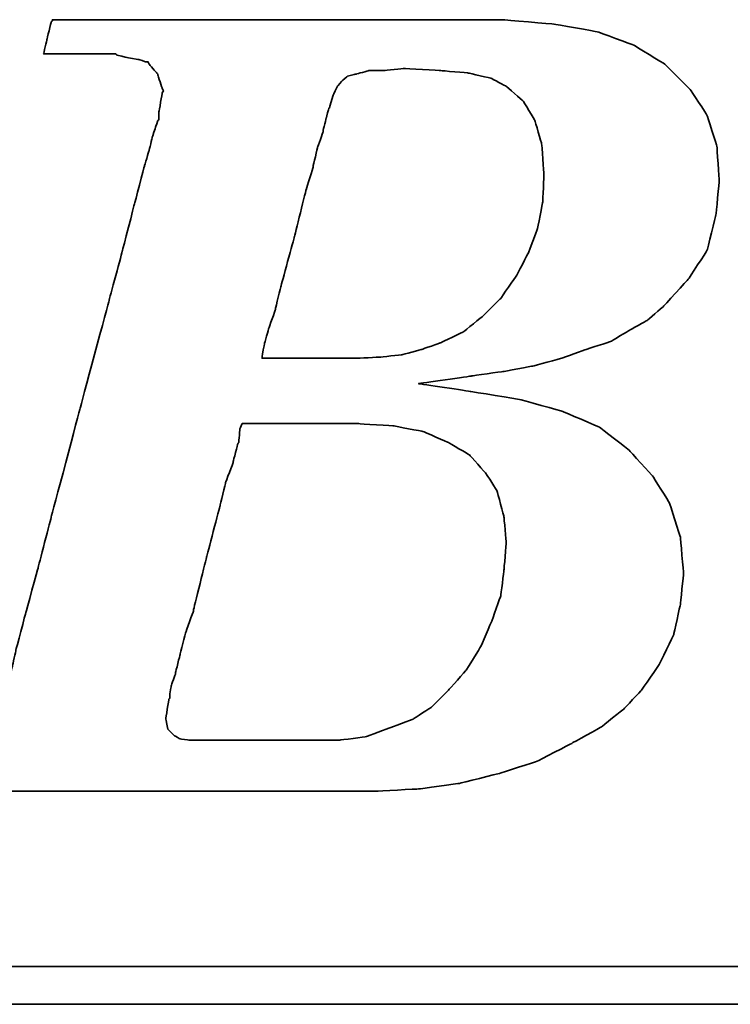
# Model space of a CAD drawing. Header units: millimetres. Extents: x 298 to 537, y -79 to -4.
# Tile 30 of 51: x 470.84 to 472.24, y -56.47 to -54.53. Entities that reach past the tile are written whole.
import ezdxf

# ---------------------------------------------------------------- set-up
doc = ezdxf.new("R2010")
doc.units = ezdxf.units.MM
doc.header["$LTSCALE"] = 0.1
doc.layers.add('DIM', color=4, linetype='CONTINUOUS')
doc.layers.add('layer 1', color=7, linetype='CONTINUOUS')

# ---------------------------------------------------------------- blocks, each defined once
blk = doc.blocks.new('TBI MOTION logo(完整正式版)')
at = {"layer": 'layer 1', "color": 22, "lineweight": 35}
for points, knots in [([(-64.65375, -6.86375), (-64.65375, -6.86375), (-64.84375, -7.29625), (-64.84375, -7.29625), (-64.84375, -7.29625), (-64.84375, -7.29625), (-64.86875, -7.34375), (-64.86875, -7.34375), (-64.86875, -7.34375), (-64.86875, -7.34375), (-64.86875, -7.36875), (-64.86875, -7.36875), (-64.86875, -7.36875), (-64.86875, -7.36875), (-65.15375, -7.65375), (-65.15375, -7.65375), (-65.15375, -7.65375), (-65.15375, -7.65375), (-65.17875, -7.65375), (-65.17875, -7.65375), (-65.17875, -7.65375), (-65.17875, -7.65375), (-65.20375, -7.67875), (-65.20375, -7.67875), (-65.20375, -7.67875), (-65.20375, -7.67875), (-65.58875, -7.87125), (-65.58875, -7.87125), (-65.58875, -7.87125), (-65.58875, -7.87125), (-65.63375, -7.87125), (-65.63375, -7.87125), (-65.63375, -7.87125), (-65.63375, -7.87125), (-65.65875, -7.89375), (-65.65875, -7.89375), (-65.65875, -7.89375), (-65.65875, -7.89375), (-66.09375, -7.94375), (-66.09375, -7.94375), (-66.09375, -7.94375), (-66.09375, -7.94375), (-66.11375, -7.94375), (-66.11375, -7.94375), (-66.11375, -7.94375), (-66.11375, -7.94375), (-66.16375, -7.94375), (-66.16375, -7.94375), (-66.16375, -7.94375), (-66.16375, -7.94375), (-66.30875, -7.94375), (-66.30875, -7.94375), (-66.30875, -7.94375), (-66.30875, -7.94375), (-66.69375, -7.94375), (-66.69375, -7.94375), (-66.69375, -7.94375), (-66.69375, -7.94375), (-67.07375, -7.94375), (-67.07375, -7.94375), (-67.07375, -7.94375), (-67.07375, -7.94375), (-67.12375, -7.94375), (-67.12375, -7.94375), (-67.12375, -7.94375), (-67.12375, -7.94375), (-67.12375, -7.96625), (-67.12375, -7.96625), (-67.12375, -7.96625), (-67.12375, -7.96625), (-67.14875, -7.99125), (-67.14875, -7.99125), (-67.14875, -7.99125), (-67.14875, -7.99125), (-67.24375, -8.34875), (-67.24375, -8.34875), (-67.24375, -8.34875), (-67.24375, -8.34875), (-67.31375, -8.68625), (-67.31375, -8.68625), (-67.31375, -8.68625), (-67.31375, -8.68625), (-67.26875, -8.68625), (-67.26875, -8.68625), (-67.26875, -8.68625), (-67.26875, -8.68625), (-67.07375, -8.68625), (-67.07375, -8.68625), (-67.07375, -8.68625), (-67.07375, -8.68625), (-66.54875, -8.68625), (-66.54875, -8.68625), (-66.54875, -8.68625), (-66.54875, -8.68625), (-65.82625, -8.68625), (-65.82625, -8.68625), (-65.82625, -8.68625), (-65.82625, -8.68625), (-65.01375, -8.68625), (-65.01375, -8.68625), (-65.01375, -8.68625), (-65.01375, -8.68625), (-64.05375, -8.68625), (-64.05375, -8.68625), (-64.05375, -8.68625), (-64.05375, -8.68625), (-62.08375, -8.68625), (-62.08375, -8.68625), (-62.08375, -8.68625), (-62.08375, -8.68625), (-60.06875, -8.68625), (-60.06875, -8.68625), (-60.06875, -8.68625), (-60.06875, -8.68625), (-59.10875, -8.68625), (-59.10875, -8.68625), (-59.10875, -8.68625), (-59.10875, -8.68625), (-58.29375, -8.68625), (-58.29375, -8.68625), (-58.29375, -8.68625), (-58.29375, -8.68625), (-57.57375, -8.68625), (-57.57375, -8.68625), (-57.57375, -8.68625), (-57.57375, -8.68625), (-57.04875, -8.68625), (-57.04875, -8.68625), (-57.04875, -8.68625), (-57.04875, -8.68625), (-56.85375, -8.68625), (-56.85375, -8.68625), (-56.85375, -8.68625), (-56.85375, -8.68625), (-56.70875, -8.68625), (-56.70875, -8.68625), (-56.70875, -8.68625), (-56.70875, -8.68625), (-56.61375, -8.68625), (-56.61375, -8.68625), (-56.61375, -8.68625), (-56.61375, -8.68625), (-56.56875, -8.68625), (-56.56875, -8.68625), (-56.56875, -8.68625), (-56.56875, -8.68625), (-55.65375, -8.63875), (-55.65375, -8.63875), (-55.65375, -8.63875), (-55.65375, -8.63875), (-54.76875, -8.51875), (-54.76875, -8.51875), (-54.76875, -8.51875), (-54.76875, -8.51875), (-53.90375, -8.30375), (-53.90375, -8.30375), (-53.90375, -8.30375), (-53.90375, -8.30375), (-53.08875, -8.03875), (-53.08875, -8.03875), (-53.08875, -8.03875), (-53.08875, -8.03875), (-52.34375, -7.65375), (-52.34375, -7.65375), (-52.34375, -7.65375), (-52.34375, -7.65375), (-51.69875, -7.29625), (-51.69875, -7.29625), (-51.69875, -7.29625), (-51.69875, -7.29625), (-51.21875, -6.91125), (-51.21875, -6.91125), (-51.21875, -6.91125), (-51.21875, -6.91125), (-50.83375, -6.50375), (-50.83375, -6.50375), (-50.83375, -6.50375), (-50.83375, -6.50375), (-50.44875, -5.94875), (-50.44875, -5.94875), (-50.44875, -5.94875), (-50.44875, -5.94875), (-50.13875, -5.30375), (-50.13875, -5.30375), (-50.13875, -5.30375), (-50.13875, -5.30375), (-49.99375, -4.65375), (-49.99375, -4.65375), (-49.99375, -4.65375), (-49.99375, -4.65375), (-49.92375, -3.98375), (-49.92375, -3.98375), (-49.92375, -3.98375), (-49.92375, -3.98375), (-49.99375, -3.19374), (-49.99375, -3.19374), (-49.99375, -3.19374), (-49.99375, -3.19374), (-50.23374, -2.44874), (-50.23374, -2.44874), (-50.23374, -2.44874), (-50.23374, -2.44874), (-50.59375, -1.87374), (-50.59375, -1.87374), (-50.59375, -1.87374), (-50.59375, -1.87374), (-51.09875, -1.31874), (-51.09875, -1.31874), (-51.09875, -1.31874), (-51.09875, -1.31874), (-51.74375, -0.81875), (-51.74375, -0.81875), (-51.74375, -0.81875), (-51.74375, -0.81875), (-52.53875, -0.48125), (-52.53875, -0.48125), (-52.53875, -0.48125), (-52.53875, -0.48125), (-53.47375, -0.21875), (-53.47375, -0.21875), (-53.47375, -0.21875), (-53.47375, -0.21875), (-54.52875, -0.04874), (-54.52875, -0.04874), (-54.52875, -0.04874), (-54.52875, -0.04874), (-55.65375, 0.12125), (-55.65375, 0.12125), (-55.65375, 0.12125), (-55.65375, 0.12125), (-54.50375, 0.28624), (-54.50375, 0.28624), (-54.50375, 0.28624), (-54.50375, 0.28624), (-53.83375, 0.38124), (-53.83375, 0.38124), (-53.83375, 0.38124), (-53.83375, 0.38124), (-53.18375, 0.50125), (-53.18375, 0.50125), (-53.18375, 0.50125), (-53.18375, 0.50125), (-52.55875, 0.66874), (-52.55875, 0.66874), (-52.55875, 0.66874), (-52.55875, 0.66874), (-52.03375, 0.86124), (-52.03375, 0.86124), (-52.03375, 0.86124), (-52.03375, 0.86124), (-51.50374, 1.03124), (-51.50374, 1.03124), (-51.50374, 1.03124), (-51.50374, 1.03124), (-51.09875, 1.27125), (-51.09875, 1.27125), (-51.09875, 1.27125), (-51.09875, 1.27125), (-50.71375, 1.48624), (-50.71375, 1.48624), (-50.71375, 1.48624), (-50.71375, 1.48624), (-50.37625, 1.77625), (-50.37625, 1.77625), (-50.37625, 1.77625), (-50.37625, 1.77625), (-49.82375, 2.37625), (-49.82375, 2.37625), (-49.82375, 2.37625), (-49.82375, 2.37625), (-49.41875, 2.99625), (-49.41875, 2.99625), (-49.41875, 2.99625), (-49.41875, 2.99625), (-49.22375, 3.76625), (-49.22375, 3.76625), (-49.22375, 3.76625), (-49.22375, 3.76625), (-49.15375, 4.50874), (-49.15375, 4.50874), (-49.15375, 4.50874), (-49.15375, 4.50874), (-49.20375, 5.25125), (-49.20375, 5.25125), (-49.20375, 5.25125), (-49.20375, 5.25125), (-49.41875, 5.92625), (-49.41875, 5.92625), (-49.41875, 5.92625), (-49.41875, 5.92625), (-49.77875, 6.47625), (-49.77875, 6.47625), (-49.77875, 6.47625), (-49.77875, 6.47625), (-50.33125, 7.02624), (-50.33125, 7.02624), (-50.33125, 7.02624), (-50.33125, 7.02624), (-51.00125, 7.43625), (-51.00125, 7.43625), (-51.00125, 7.43625), (-51.00125, 7.43625), (-51.79375, 7.72625), (-51.79375, 7.72625), (-51.79375, 7.72625), (-51.79375, 7.72625), (-52.72875, 7.89124), (-52.72875, 7.89124), (-52.72875, 7.89124), (-52.72875, 7.89124), (-53.83375, 7.98625), (-53.83375, 7.98625), (-53.83375, 7.98625), (-53.83375, 7.98625), (-53.92875, 7.98625), (-53.92875, 7.98625), (-53.92875, 7.98625), (-53.92875, 7.98625), (-54.26375, 7.98625), (-54.26375, 7.98625), (-54.26375, 7.98625), (-54.26375, 7.98625), (-54.74375, 7.98625), (-54.74375, 7.98625), (-54.74375, 7.98625), (-54.74375, 7.98625), (-55.36875, 7.98625), (-55.36875, 7.98625), (-55.36875, 7.98625), (-55.36875, 7.98625), (-56.13375, 7.98625), (-56.13375, 7.98625), (-56.13375, 7.98625), (-56.13375, 7.98625), (-56.94875, 7.98625), (-56.94875, 7.98625), (-56.94875, 7.98625), (-56.94875, 7.98625), (-58.77625, 7.98625), (-58.77625, 7.98625), (-58.77625, 7.98625), (-58.77625, 7.98625), (-60.59875, 7.98625), (-60.59875, 7.98625), (-60.59875, 7.98625), (-60.59875, 7.98625), (-61.41375, 7.98625), (-61.41375, 7.98625), (-61.41375, 7.98625), (-61.41375, 7.98625), (-62.17875, 7.98625), (-62.17875, 7.98625), (-62.17875, 7.98625), (-62.17875, 7.98625), (-62.80375, 7.98625), (-62.80375, 7.98625), (-62.80375, 7.98625), (-62.80375, 7.98625), (-63.30625, 7.98625), (-63.30625, 7.98625), (-63.30625, 7.98625), (-63.30625, 7.98625), (-63.57375, 7.98625), (-63.57375, 7.98625), (-63.57375, 7.98625), (-63.57375, 7.98625), (-63.57375, 7.96375), (-63.57375, 7.96375), (-63.57375, 7.96375), (-63.57375, 7.96375), (-63.59875, 7.94125), (-63.59875, 7.94125), (-63.59875, 7.94125), (-63.59875, 7.94125), (-63.69375, 7.55625), (-63.69375, 7.55625), (-63.69375, 7.55625), (-63.69375, 7.55625), (-63.76375, 7.24624), (-63.76375, 7.24624), (-63.76375, 7.24624), (-63.76375, 7.24624), (-63.23875, 7.24624), (-63.23875, 7.24624), (-63.23875, 7.24624), (-63.23875, 7.24624), (-62.75875, 7.24624), (-62.75875, 7.24624), (-62.75875, 7.24624), (-62.75875, 7.24624), (-62.61125, 7.24624), (-62.61125, 7.24624), (-62.61125, 7.24624), (-62.61125, 7.24624), (-62.56625, 7.24624), (-62.56625, 7.24624), (-62.56625, 7.24624), (-62.56625, 7.24624), (-62.22875, 7.24624), (-62.22875, 7.24624), (-62.22875, 7.24624), (-62.22875, 7.24624), (-62.20375, 7.24624), (-62.20375, 7.24624), (-62.20375, 7.24624), (-62.20375, 7.24624), (-62.17875, 7.21875), (-62.17875, 7.21875), (-62.17875, 7.21875), (-62.17875, 7.21875), (-61.96375, 7.17125), (-61.96375, 7.17125), (-61.96375, 7.17125), (-61.96375, 7.17125), (-61.72375, 7.12624), (-61.72375, 7.12624), (-61.72375, 7.12624), (-61.72375, 7.12624), (-61.70375, 7.12624), (-61.70375, 7.12624), (-61.70375, 7.12624), (-61.70375, 7.12624), (-61.55875, 7.07624), (-61.55875, 7.07624), (-61.55875, 7.07624), (-61.55875, 7.07624), (-61.50875, 7.07624), (-61.50875, 7.07624), (-61.50875, 7.07624), (-61.50875, 7.07624), (-61.48375, 7.02624), (-61.48375, 7.02624), (-61.48375, 7.02624), (-61.48375, 7.02624), (-61.31875, 6.83375), (-61.31875, 6.83375), (-61.31875, 6.83375), (-61.31875, 6.83375), (-61.29375, 6.81125), (-61.29375, 6.81125), (-61.29375, 6.81125), (-61.29375, 6.81125), (-61.29375, 6.78625), (-61.29375, 6.78625), (-61.29375, 6.78625), (-61.29375, 6.78625), (-61.19875, 6.50124), (-61.19875, 6.50124), (-61.19875, 6.50124), (-61.19875, 6.50124), (-61.17375, 6.45124), (-61.17375, 6.45124), (-61.17375, 6.45124), (-61.17375, 6.45124), (-61.19875, 6.40625), (-61.19875, 6.40625), (-61.19875, 6.40625), (-61.19875, 6.40625), (-61.26875, 5.99624), (-61.26875, 5.99624), (-61.26875, 5.99624), (-61.26875, 5.99624), (-61.26875, 5.85125), (-61.26875, 5.85125), (-61.26875, 5.85125), (-61.26875, 5.85125), (-61.26875, 5.82625), (-61.26875, 5.82625), (-61.26875, 5.82625), (-61.26875, 5.82625), (-61.29375, 5.80625), (-61.29375, 5.80625), (-61.29375, 5.80625), (-61.29375, 5.80625), (-61.34125, 5.66125), (-61.34125, 5.66125), (-61.34125, 5.66125), (-61.34125, 5.66125), (-61.41375, 5.44625), (-61.41375, 5.44625), (-61.41375, 5.44625), (-61.41375, 5.44625), (-61.48375, 5.15625), (-61.48375, 5.15625), (-61.48375, 5.15625), (-61.48375, 5.15625), (-61.58375, 4.82124), (-61.58375, 4.82124), (-61.58375, 4.82124), (-61.58375, 4.82124), (-61.79875, 4.00375), (-61.79875, 4.00375), (-61.79875, 4.00375), (-61.79875, 4.00375), (-62.05875, 2.99625), (-62.05875, 2.99625), (-62.05875, 2.99625), (-62.05875, 2.99625), (-62.34875, 1.91625), (-62.34875, 1.91625), (-62.34875, 1.91625), (-62.34875, 1.91625), (-62.97375, -0.41124), (-62.97375, -0.41124), (-62.97375, -0.41124), (-62.97375, -0.41124), (-63.59875, -2.75875), (-63.59875, -2.75875), (-63.59875, -2.75875), (-63.59875, -2.75875), (-63.88375, -3.86374), (-63.88375, -3.86374), (-63.88375, -3.86374), (-63.88375, -3.86374), (-64.14875, -4.82374), (-64.14875, -4.82374), (-64.14875, -4.82374), (-64.14875, -4.82374), (-64.36375, -5.64125), (-64.36375, -5.64125), (-64.36375, -5.64125), (-64.36375, -5.64125), (-64.43625, -5.97625), (-64.43625, -5.97625), (-64.43625, -5.97625), (-64.43625, -5.97625), (-64.50875, -6.28625), (-64.50875, -6.28625), (-64.50875, -6.28625), (-64.50875, -6.28625), (-64.50875, -6.30875), (-64.50875, -6.30875), (-64.50875, -6.30875), (-64.50875, -6.30875), (-64.57875, -6.50375), (-64.57875, -6.50375), (-64.57875, -6.50375), (-64.57875, -6.50375), (-64.62875, -6.69625), (-64.62875, -6.69625), (-64.62875, -6.69625), (-64.62875, -6.69625), (-64.62875, -6.76875), (-64.62875, -6.76875), (-64.62875, -6.76875), (-64.62875, -6.76875), (-64.62875, -6.81375), (-64.62875, -6.81375), (-64.62875, -6.81375), (-64.62875, -6.81375), (-64.62875, -6.83875), (-64.62875, -6.83875), (-64.62875, -6.83875), (-64.62875, -6.83875), (-64.65375, -6.86375), (-64.65375, -6.86375)], [0, 0, 0, 0, 0.00719424, 0.00719424, 0.00719424, 0.00719425, 0.01438849, 0.01438849, 0.01438849, 0.0143885, 0.02158273, 0.02158273, 0.02158273, 0.02158274, 0.02877698, 0.02877698, 0.02877698, 0.02877699, 0.03597122, 0.03597122, 0.03597122, 0.03597123, 0.04316547, 0.04316547, 0.04316547, 0.04316548, 0.05035971, 0.05035971, 0.05035971, 0.05035972, 0.05755396, 0.05755396, 0.05755396, 0.05755397, 0.0647482, 0.0647482, 0.0647482, 0.06474821, 0.07194245, 0.07194245, 0.07194245, 0.07194246, 0.07913669, 0.07913669, 0.07913669, 0.0791367, 0.08633094, 0.08633094, 0.08633094, 0.08633095, 0.09352518, 0.09352518, 0.09352518, 0.09352519, 0.10071942, 0.10071942, 0.10071942, 0.10071943, 0.10791367, 0.10791367, 0.10791367, 0.10791368, 0.11510791, 0.11510791, 0.11510791, 0.11510792, 0.12230216, 0.12230216, 0.12230216, 0.12230217, 0.1294964, 0.1294964, 0.1294964, 0.12949641, 0.13669065, 0.13669065, 0.13669065, 0.13669066, 0.14388489, 0.14388489, 0.14388489, 0.1438849, 0.15107914, 0.15107914, 0.15107914, 0.15107915, 0.15827338, 0.15827338, 0.15827338, 0.15827339, 0.16546763, 0.16546763, 0.16546763, 0.16546764, 0.17266187, 0.17266187, 0.17266187, 0.17266188, 0.17985612, 0.17985612, 0.17985612, 0.17985613, 0.18705036, 0.18705036, 0.18705036, 0.18705037, 0.1942446, 0.1942446, 0.1942446, 0.19424461, 0.20143885, 0.20143885, 0.20143885, 0.20143886, 0.20863309, 0.20863309, 0.20863309, 0.2086331, 0.21582734, 0.21582734, 0.21582734, 0.21582735, 0.22302158, 0.22302158, 0.22302158, 0.22302159, 0.23021583, 0.23021583, 0.23021583, 0.23021584, 0.23741007, 0.23741007, 0.23741007, 0.23741008, 0.24460432, 0.24460432, 0.24460432, 0.24460433, 0.25179856, 0.25179856, 0.25179856, 0.25179857, 0.25899281, 0.25899281, 0.25899281, 0.25899282, 0.26618705, 0.26618705, 0.26618705, 0.26618706, 0.27338129, 0.27338129, 0.27338129, 0.2733813, 0.28057554, 0.28057554, 0.28057554, 0.28057555, 0.28776978, 0.28776978, 0.28776978, 0.28776979, 0.29496403, 0.29496403, 0.29496403, 0.29496404, 0.30215827, 0.30215827, 0.30215827, 0.30215828, 0.30935252, 0.30935252, 0.30935252, 0.30935253, 0.31654676, 0.31654676, 0.31654676, 0.31654677, 0.32374101, 0.32374101, 0.32374101, 0.32374102, 0.33093525, 0.33093525, 0.33093525, 0.33093526, 0.3381295, 0.3381295, 0.3381295, 0.33812951, 0.34532374, 0.34532374, 0.34532374, 0.34532375, 0.35251799, 0.35251799, 0.35251799, 0.352518, 0.35971223, 0.35971223, 0.35971223, 0.35971224, 0.36690647, 0.36690647, 0.36690647, 0.36690648, 0.37410072, 0.37410072, 0.37410072, 0.37410073, 0.38129496, 0.38129496, 0.38129496, 0.38129497, 0.38848921, 0.38848921, 0.38848921, 0.38848922, 0.39568345, 0.39568345, 0.39568345, 0.39568346, 0.4028777, 0.4028777, 0.4028777, 0.40287771, 0.41007194, 0.41007194, 0.41007194, 0.41007195, 0.41726619, 0.41726619, 0.41726619, 0.4172662, 0.42446043, 0.42446043, 0.42446043, 0.42446044, 0.43165468, 0.43165468, 0.43165468, 0.43165469, 0.43884892, 0.43884892, 0.43884892, 0.43884893, 0.44604317, 0.44604317, 0.44604317, 0.44604318, 0.45323741, 0.45323741, 0.45323741, 0.45323742, 0.46043165, 0.46043165, 0.46043165, 0.46043166, 0.4676259, 0.4676259, 0.4676259, 0.46762591, 0.47482014, 0.47482014, 0.47482014, 0.47482015, 0.48201439, 0.48201439, 0.48201439, 0.4820144, 0.48920863, 0.48920863, 0.48920863, 0.48920864, 0.49640288, 0.49640288, 0.49640288, 0.49640289, 0.50359712, 0.50359712, 0.50359712, 0.50359713, 0.51079137, 0.51079137, 0.51079137, 0.51079138, 0.51798561, 0.51798561, 0.51798561, 0.51798562, 0.52517986, 0.52517986, 0.52517986, 0.52517987, 0.5323741, 0.5323741, 0.5323741, 0.53237411, 0.53956835, 0.53956835, 0.53956835, 0.53956836, 0.54676259, 0.54676259, 0.54676259, 0.5467626, 0.55395683, 0.55395683, 0.55395683, 0.55395684, 0.56115108, 0.56115108, 0.56115108, 0.56115109, 0.56834532, 0.56834532, 0.56834532, 0.56834533, 0.57553957, 0.57553957, 0.57553957, 0.57553958, 0.58273381, 0.58273381, 0.58273381, 0.58273382, 0.58992806, 0.58992806, 0.58992806, 0.58992807, 0.5971223, 0.5971223, 0.5971223, 0.59712231, 0.60431655, 0.60431655, 0.60431655, 0.60431656, 0.61151079, 0.61151079, 0.61151079, 0.6115108, 0.61870504, 0.61870504, 0.61870504, 0.61870505, 0.62589928, 0.62589928, 0.62589928, 0.62589929, 0.63309353, 0.63309353, 0.63309353, 0.63309354, 0.64028777, 0.64028777, 0.64028777, 0.64028778, 0.64748201, 0.64748201, 0.64748201, 0.64748202, 0.65467626, 0.65467626, 0.65467626, 0.65467627, 0.6618705, 0.6618705, 0.6618705, 0.66187051, 0.66906475, 0.66906475, 0.66906475, 0.66906476, 0.67625899, 0.67625899, 0.67625899, 0.676259, 0.68345324, 0.68345324, 0.68345324, 0.68345325, 0.69064748, 0.69064748, 0.69064748, 0.69064749, 0.69784173, 0.69784173, 0.69784173, 0.69784174, 0.70503597, 0.70503597, 0.70503597, 0.70503598, 0.71223022, 0.71223022, 0.71223022, 0.71223023, 0.71942446, 0.71942446, 0.71942446, 0.71942447, 0.72661871, 0.72661871, 0.72661871, 0.72661872, 0.73381295, 0.73381295, 0.73381295, 0.73381296, 0.74100719, 0.74100719, 0.74100719, 0.7410072, 0.74820144, 0.74820144, 0.74820144, 0.74820145, 0.75539568, 0.75539568, 0.75539568, 0.75539569, 0.76258993, 0.76258993, 0.76258993, 0.76258994, 0.76978417, 0.76978417, 0.76978417, 0.76978418, 0.77697842, 0.77697842, 0.77697842, 0.77697843, 0.78417266, 0.78417266, 0.78417266, 0.78417267, 0.79136691, 0.79136691, 0.79136691, 0.79136692, 0.79856115, 0.79856115, 0.79856115, 0.79856116, 0.8057554, 0.8057554, 0.8057554, 0.80575541, 0.81294964, 0.81294964, 0.81294964, 0.81294965, 0.82014388, 0.82014388, 0.82014388, 0.82014389, 0.82733813, 0.82733813, 0.82733813, 0.82733814, 0.83453237, 0.83453237, 0.83453237, 0.83453238, 0.84172662, 0.84172662, 0.84172662, 0.84172663, 0.84892086, 0.84892086, 0.84892086, 0.84892087, 0.85611511, 0.85611511, 0.85611511, 0.85611512, 0.86330935, 0.86330935, 0.86330935, 0.86330936, 0.8705036, 0.8705036, 0.8705036, 0.87050361, 0.87769784, 0.87769784, 0.87769784, 0.87769785, 0.88489209, 0.88489209, 0.88489209, 0.8848921, 0.89208633, 0.89208633, 0.89208633, 0.89208634, 0.89928058, 0.89928058, 0.89928058, 0.89928059, 0.90647482, 0.90647482, 0.90647482, 0.90647483, 0.91366906, 0.91366906, 0.91366906, 0.91366907, 0.92086331, 0.92086331, 0.92086331, 0.92086332, 0.92805755, 0.92805755, 0.92805755, 0.92805756, 0.9352518, 0.9352518, 0.9352518, 0.93525181, 0.94244604, 0.94244604, 0.94244604, 0.94244605, 0.94964029, 0.94964029, 0.94964029, 0.9496403, 0.95683453, 0.95683453, 0.95683453, 0.95683454, 0.96402878, 0.96402878, 0.96402878, 0.96402879, 0.97122302, 0.97122302, 0.97122302, 0.97122303, 0.97841727, 0.97841727, 0.97841727, 0.97841728, 0.98561151, 0.98561151, 0.98561151, 0.98561152, 0.99280576, 0.99280576, 0.99280576, 0.99280577, 1, 1, 1, 1]), ([(-57.50375, 6.35625), (-57.50375, 6.35625), (-57.57375, 6.11625), (-57.57375, 6.11625), (-57.57375, 6.11625), (-57.57375, 6.11625), (-57.57375, 6.09125), (-57.57375, 6.09125), (-57.57375, 6.09125), (-57.57375, 6.09125), (-57.59875, 6.06625), (-57.59875, 6.06625), (-57.59875, 6.06625), (-57.59875, 6.06625), (-57.64875, 5.87625), (-57.64875, 5.87625), (-57.64875, 5.87625), (-57.64875, 5.87625), (-57.71875, 5.58875), (-57.71875, 5.58875), (-57.71875, 5.58875), (-57.71875, 5.58875), (-57.71875, 5.56625), (-57.71875, 5.56625), (-57.71875, 5.56625), (-57.71875, 5.56625), (-57.83875, 5.23125), (-57.83875, 5.23125), (-57.83875, 5.23125), (-57.83875, 5.23125), (-57.93625, 4.82124), (-57.93625, 4.82124), (-57.93625, 4.82124), (-57.93625, 4.82124), (-57.93625, 4.79624), (-57.93625, 4.79624), (-57.93625, 4.79624), (-57.93625, 4.79624), (-58.07875, 4.34125), (-58.07875, 4.34125), (-58.07875, 4.34125), (-58.07875, 4.34125), (-58.34375, 3.28625), (-58.34375, 3.28625), (-58.34375, 3.28625), (-58.34375, 3.28625), (-58.62875, 2.23124), (-58.62875, 2.23124), (-58.62875, 2.23124), (-58.62875, 2.23124), (-58.74875, 1.75125), (-58.74875, 1.75125), (-58.74875, 1.75125), (-58.74875, 1.75125), (-58.74875, 1.72625), (-58.74875, 1.72625), (-58.74875, 1.72625), (-58.74875, 1.72625), (-58.89375, 1.31625), (-58.89375, 1.31625), (-58.89375, 1.31625), (-58.89375, 1.31625), (-58.98875, 0.98124), (-58.98875, 0.98124), (-58.98875, 0.98124), (-58.98875, 0.98124), (-59.03875, 0.71625), (-59.03875, 0.71625), (-59.03875, 0.71625), (-59.03875, 0.71625), (-59.03875, 0.66874), (-59.03875, 0.66874), (-59.03875, 0.66874), (-59.03875, 0.66874), (-58.91875, 0.66874), (-58.91875, 0.66874), (-58.91875, 0.66874), (-58.91875, 0.66874), (-58.53375, 0.66874), (-58.53375, 0.66874), (-58.53375, 0.66874), (-58.53375, 0.66874), (-58.10375, 0.66874), (-58.10375, 0.66874), (-58.10375, 0.66874), (-58.10375, 0.66874), (-57.66875, 0.66874), (-57.66875, 0.66874), (-57.66875, 0.66874), (-57.66875, 0.66874), (-57.33375, 0.66874), (-57.33375, 0.66874), (-57.33375, 0.66874), (-57.33375, 0.66874), (-57.09375, 0.66874), (-57.09375, 0.66874), (-57.09375, 0.66874), (-57.09375, 0.66874), (-56.99875, 0.66874), (-56.99875, 0.66874), (-56.99875, 0.66874), (-56.99875, 0.66874), (-56.49375, 0.69374), (-56.49375, 0.69374), (-56.49375, 0.69374), (-56.49375, 0.69374), (-56.01375, 0.74374), (-56.01375, 0.74374), (-56.01375, 0.74374), (-56.01375, 0.74374), (-55.58375, 0.86124), (-55.58375, 0.86124), (-55.58375, 0.86124), (-55.58375, 0.86124), (-55.17375, 1.00624), (-55.17375, 1.00624), (-55.17375, 1.00624), (-55.17375, 1.00624), (-54.67375, 1.24625), (-54.67375, 1.24625), (-54.67375, 1.24625), (-54.67375, 1.24625), (-54.26375, 1.58124), (-54.26375, 1.58124), (-54.26375, 1.58124), (-54.26375, 1.58124), (-53.87875, 1.96374), (-53.87875, 1.96374), (-53.87875, 1.96374), (-53.87875, 1.96374), (-53.54375, 2.44625), (-53.54375, 2.44625), (-53.54375, 2.44625), (-53.54375, 2.44625), (-53.27875, 2.95125), (-53.27875, 2.95125), (-53.27875, 2.95125), (-53.27875, 2.95125), (-53.08875, 3.45124), (-53.08875, 3.45124), (-53.08875, 3.45124), (-53.08875, 3.45124), (-52.96875, 4.05124), (-52.96875, 4.05124), (-52.96875, 4.05124), (-52.96875, 4.05124), (-52.94375, 4.65125), (-52.94375, 4.65125), (-52.94375, 4.65125), (-52.94375, 4.65125), (-52.99375, 5.30125), (-52.99375, 5.30125), (-52.99375, 5.30125), (-52.99375, 5.30125), (-53.13875, 5.80625), (-53.13875, 5.80625), (-53.13875, 5.80625), (-53.13875, 5.80625), (-53.39875, 6.23625), (-53.39875, 6.23625), (-53.39875, 6.23625), (-53.39875, 6.23625), (-53.75875, 6.54875), (-53.75875, 6.54875), (-53.75875, 6.54875), (-53.75875, 6.54875), (-54.07375, 6.71625), (-54.07375, 6.71625), (-54.07375, 6.71625), (-54.07375, 6.71625), (-54.57375, 6.83375), (-54.57375, 6.83375), (-54.57375, 6.83375), (-54.57375, 6.83375), (-55.17375, 6.88625), (-55.17375, 6.88625), (-55.17375, 6.88625), (-55.17375, 6.88625), (-55.96875, 6.93125), (-55.96875, 6.93125), (-55.96875, 6.93125), (-55.96875, 6.93125), (-56.39875, 6.88625), (-56.39875, 6.88625), (-56.39875, 6.88625), (-56.39875, 6.88625), (-56.42125, 6.88625), (-56.42125, 6.88625), (-56.42125, 6.88625), (-56.42125, 6.88625), (-56.73375, 6.88625), (-56.73375, 6.88625), (-56.73375, 6.88625), (-56.73375, 6.88625), (-56.99875, 6.81125), (-56.99875, 6.81125), (-56.99875, 6.81125), (-56.99875, 6.81125), (-57.02375, 6.81125), (-57.02375, 6.81125), (-57.02375, 6.81125), (-57.02375, 6.81125), (-57.18875, 6.76625), (-57.18875, 6.76625), (-57.18875, 6.76625), (-57.18875, 6.76625), (-57.30875, 6.66625), (-57.30875, 6.66625), (-57.30875, 6.66625), (-57.30875, 6.66625), (-57.40875, 6.54875), (-57.40875, 6.54875), (-57.40875, 6.54875), (-57.40875, 6.54875), (-57.50375, 6.35625), (-57.50375, 6.35625)], [0, 0, 0, 0, 0.01851852, 0.01851852, 0.01851852, 0.01851853, 0.03703704, 0.03703704, 0.03703704, 0.03703705, 0.05555556, 0.05555556, 0.05555556, 0.05555557, 0.07407407, 0.07407407, 0.07407407, 0.07407408, 0.09259259, 0.09259259, 0.09259259, 0.0925926, 0.11111111, 0.11111111, 0.11111111, 0.11111112, 0.12962963, 0.12962963, 0.12962963, 0.12962964, 0.14814815, 0.14814815, 0.14814815, 0.14814816, 0.16666667, 0.16666667, 0.16666667, 0.16666668, 0.18518519, 0.18518519, 0.18518519, 0.1851852, 0.2037037, 0.2037037, 0.2037037, 0.20370371, 0.22222222, 0.22222222, 0.22222222, 0.22222223, 0.24074074, 0.24074074, 0.24074074, 0.24074075, 0.25925926, 0.25925926, 0.25925926, 0.25925927, 0.27777778, 0.27777778, 0.27777778, 0.27777779, 0.2962963, 0.2962963, 0.2962963, 0.29629631, 0.31481481, 0.31481481, 0.31481481, 0.31481482, 0.33333333, 0.33333333, 0.33333333, 0.33333334, 0.35185185, 0.35185185, 0.35185185, 0.35185186, 0.37037037, 0.37037037, 0.37037037, 0.37037038, 0.38888889, 0.38888889, 0.38888889, 0.3888889, 0.40740741, 0.40740741, 0.40740741, 0.40740742, 0.42592593, 0.42592593, 0.42592593, 0.42592594, 0.44444444, 0.44444444, 0.44444444, 0.44444445, 0.46296296, 0.46296296, 0.46296296, 0.46296297, 0.48148148, 0.48148148, 0.48148148, 0.48148149, 0.5, 0.5, 0.5, 0.50000001, 0.51851852, 0.51851852, 0.51851852, 0.51851853, 0.53703704, 0.53703704, 0.53703704, 0.53703705, 0.55555556, 0.55555556, 0.55555556, 0.55555557, 0.57407407, 0.57407407, 0.57407407, 0.57407408, 0.59259259, 0.59259259, 0.59259259, 0.5925926, 0.61111111, 0.61111111, 0.61111111, 0.61111112, 0.62962963, 0.62962963, 0.62962963, 0.62962964, 0.64814815, 0.64814815, 0.64814815, 0.64814816, 0.66666667, 0.66666667, 0.66666667, 0.66666668, 0.68518519, 0.68518519, 0.68518519, 0.6851852, 0.7037037, 0.7037037, 0.7037037, 0.70370371, 0.72222222, 0.72222222, 0.72222222, 0.72222223, 0.74074074, 0.74074074, 0.74074074, 0.74074075, 0.75925926, 0.75925926, 0.75925926, 0.75925927, 0.77777778, 0.77777778, 0.77777778, 0.77777779, 0.7962963, 0.7962963, 0.7962963, 0.79629631, 0.81481481, 0.81481481, 0.81481481, 0.81481482, 0.83333333, 0.83333333, 0.83333333, 0.83333334, 0.85185185, 0.85185185, 0.85185185, 0.85185186, 0.87037037, 0.87037037, 0.87037037, 0.87037038, 0.88888889, 0.88888889, 0.88888889, 0.8888889, 0.90740741, 0.90740741, 0.90740741, 0.90740742, 0.92592593, 0.92592593, 0.92592593, 0.92592594, 0.94444444, 0.94444444, 0.94444444, 0.94444445, 0.96296296, 0.96296296, 0.96296296, 0.96296297, 0.98148148, 0.98148148, 0.98148148, 0.98148149, 1, 1, 1, 1]), ([(-61.03125, -6.57375), (-61.03125, -6.57375), (-61.03125, -6.67125), (-61.03125, -6.67125), (-61.03125, -6.67125), (-61.03125, -6.67125), (-61.05375, -6.69625), (-61.05375, -6.69625), (-61.05375, -6.69625), (-61.05375, -6.69625), (-61.12375, -7.12875), (-61.12375, -7.12875), (-61.12375, -7.12875), (-61.12375, -7.12875), (-61.07875, -7.34375), (-61.07875, -7.34375), (-61.07875, -7.34375), (-61.07875, -7.34375), (-60.93375, -7.48875), (-60.93375, -7.48875), (-60.93375, -7.48875), (-60.93375, -7.48875), (-60.81375, -7.55625), (-60.81375, -7.55625), (-60.81375, -7.55625), (-60.81375, -7.55625), (-60.62375, -7.58375), (-60.62375, -7.58375), (-60.62375, -7.58375), (-60.62375, -7.58375), (-60.30875, -7.58375), (-60.30875, -7.58375), (-60.30875, -7.58375), (-60.30875, -7.58375), (-59.97375, -7.58375), (-59.97375, -7.58375), (-59.97375, -7.58375), (-59.97375, -7.58375), (-59.87875, -7.58375), (-59.87875, -7.58375), (-59.87875, -7.58375), (-59.87875, -7.58375), (-59.63625, -7.58375), (-59.63625, -7.58375), (-59.63625, -7.58375), (-59.63625, -7.58375), (-58.96875, -7.58375), (-58.96875, -7.58375), (-58.96875, -7.58375), (-58.96875, -7.58375), (-58.29375, -7.58375), (-58.29375, -7.58375), (-58.29375, -7.58375), (-58.29375, -7.58375), (-58.05375, -7.58375), (-58.05375, -7.58375), (-58.05375, -7.58375), (-58.05375, -7.58375), (-57.98375, -7.58375), (-57.98375, -7.58375), (-57.98375, -7.58375), (-57.98375, -7.58375), (-57.35875, -7.58375), (-57.35875, -7.58375), (-57.35875, -7.58375), (-57.35875, -7.58375), (-56.78375, -7.50875), (-56.78375, -7.50875), (-56.78375, -7.50875), (-56.78375, -7.50875), (-56.27875, -7.31875), (-56.27875, -7.31875), (-56.27875, -7.31875), (-56.27875, -7.31875), (-55.77375, -7.12875), (-55.77375, -7.12875), (-55.77375, -7.12875), (-55.77375, -7.12875), (-55.36875, -6.86375), (-55.36875, -6.86375), (-55.36875, -6.86375), (-55.36875, -6.86375), (-55.00875, -6.50375), (-55.00875, -6.50375), (-55.00875, -6.50375), (-55.00875, -6.50375), (-54.62375, -6.06875), (-54.62375, -6.06875), (-54.62375, -6.06875), (-54.62375, -6.06875), (-54.31375, -5.56875), (-54.31375, -5.56875), (-54.31375, -5.56875), (-54.31375, -5.56875), (-54.07375, -5.01625), (-54.07375, -5.01625), (-54.07375, -5.01625), (-54.07375, -5.01625), (-53.87875, -4.46374), (-53.87875, -4.46374), (-53.87875, -4.46374), (-53.87875, -4.46374), (-53.80875, -3.91375), (-53.80875, -3.91375), (-53.80875, -3.91375), (-53.80875, -3.91375), (-53.75875, -3.31375), (-53.75875, -3.31375), (-53.75875, -3.31375), (-53.75875, -3.31375), (-53.80875, -2.75875), (-53.80875, -2.75875), (-53.80875, -2.75875), (-53.80875, -2.75875), (-53.95375, -2.20875), (-53.95375, -2.20875), (-53.95375, -2.20875), (-53.95375, -2.20875), (-54.19375, -1.82625), (-54.19375, -1.82625), (-54.19375, -1.82625), (-54.19375, -1.82625), (-54.55375, -1.41875), (-54.55375, -1.41875), (-54.55375, -1.41875), (-54.55375, -1.41875), (-55.00875, -1.15125), (-55.00875, -1.15125), (-55.00875, -1.15125), (-55.00875, -1.15125), (-55.56125, -0.91375), (-55.56125, -0.91375), (-55.56125, -0.91375), (-55.56125, -0.91375), (-56.18125, -0.79375), (-56.18125, -0.79375), (-56.18125, -0.79375), (-56.18125, -0.79375), (-56.94875, -0.74374), (-56.94875, -0.74374), (-56.94875, -0.74374), (-56.94875, -0.74374), (-56.99875, -0.74374), (-56.99875, -0.74374), (-56.99875, -0.74374), (-56.99875, -0.74374), (-57.09375, -0.74374), (-57.09375, -0.74374), (-57.09375, -0.74374), (-57.09375, -0.74374), (-57.38375, -0.74374), (-57.38375, -0.74374), (-57.38375, -0.74374), (-57.38375, -0.74374), (-57.76875, -0.74374), (-57.76875, -0.74374), (-57.76875, -0.74374), (-57.76875, -0.74374), (-58.24625, -0.74374), (-58.24625, -0.74374), (-58.24625, -0.74374), (-58.24625, -0.74374), (-58.72875, -0.74374), (-58.72875, -0.74374), (-58.72875, -0.74374), (-58.72875, -0.74374), (-59.20875, -0.74374), (-59.20875, -0.74374), (-59.20875, -0.74374), (-59.20875, -0.74374), (-59.46875, -0.74374), (-59.46875, -0.74374), (-59.46875, -0.74374), (-59.46875, -0.74374), (-59.51625, -0.83875), (-59.51625, -0.83875), (-59.51625, -0.83875), (-59.51625, -0.83875), (-59.54375, -1.15125), (-59.54375, -1.15125), (-59.54375, -1.15125), (-59.54375, -1.15125), (-59.56375, -1.17874), (-59.56375, -1.17874), (-59.56375, -1.17874), (-59.56375, -1.17874), (-59.66375, -1.55875), (-59.66375, -1.55875), (-59.66375, -1.55875), (-59.66375, -1.55875), (-59.66375, -1.58375), (-59.66375, -1.58375), (-59.66375, -1.58375), (-59.66375, -1.58375), (-59.82875, -2.01874), (-59.82875, -2.01874), (-59.82875, -2.01874), (-59.82875, -2.01874), (-59.94875, -2.52125), (-59.94875, -2.52125), (-59.94875, -2.52125), (-59.94875, -2.52125), (-60.23875, -3.62375), (-60.23875, -3.62375), (-60.23875, -3.62375), (-60.23875, -3.62375), (-60.52375, -4.77624), (-60.52375, -4.77624), (-60.52375, -4.77624), (-60.52375, -4.77624), (-60.52375, -4.79874), (-60.52375, -4.79874), (-60.52375, -4.79874), (-60.52375, -4.79874), (-60.69125, -5.25375), (-60.69125, -5.25375), (-60.69125, -5.25375), (-60.69125, -5.25375), (-60.81375, -5.73625), (-60.81375, -5.73625), (-60.81375, -5.73625), (-60.81375, -5.73625), (-60.90875, -6.11875), (-60.90875, -6.11875), (-60.90875, -6.11875), (-60.90875, -6.11875), (-60.90875, -6.14375), (-60.90875, -6.14375), (-60.90875, -6.14375), (-60.90875, -6.14375), (-61.00375, -6.40875), (-61.00375, -6.40875), (-61.00375, -6.40875), (-61.00375, -6.40875), (-61.03125, -6.57375), (-61.03125, -6.57375)], [0, 0, 0, 0, 0.01694915, 0.01694915, 0.01694915, 0.01694916, 0.03389831, 0.03389831, 0.03389831, 0.03389832, 0.05084746, 0.05084746, 0.05084746, 0.05084747, 0.06779661, 0.06779661, 0.06779661, 0.06779662, 0.08474576, 0.08474576, 0.08474576, 0.08474577, 0.10169492, 0.10169492, 0.10169492, 0.10169493, 0.11864407, 0.11864407, 0.11864407, 0.11864408, 0.13559322, 0.13559322, 0.13559322, 0.13559323, 0.15254237, 0.15254237, 0.15254237, 0.15254238, 0.16949153, 0.16949153, 0.16949153, 0.16949154, 0.18644068, 0.18644068, 0.18644068, 0.18644069, 0.20338983, 0.20338983, 0.20338983, 0.20338984, 0.22033898, 0.22033898, 0.22033898, 0.22033899, 0.23728814, 0.23728814, 0.23728814, 0.23728815, 0.25423729, 0.25423729, 0.25423729, 0.2542373, 0.27118644, 0.27118644, 0.27118644, 0.27118645, 0.28813559, 0.28813559, 0.28813559, 0.2881356, 0.30508475, 0.30508475, 0.30508475, 0.30508476, 0.3220339, 0.3220339, 0.3220339, 0.32203391, 0.33898305, 0.33898305, 0.33898305, 0.33898306, 0.3559322, 0.3559322, 0.3559322, 0.35593221, 0.37288136, 0.37288136, 0.37288136, 0.37288137, 0.38983051, 0.38983051, 0.38983051, 0.38983052, 0.40677966, 0.40677966, 0.40677966, 0.40677967, 0.42372881, 0.42372881, 0.42372881, 0.42372882, 0.44067797, 0.44067797, 0.44067797, 0.44067798, 0.45762712, 0.45762712, 0.45762712, 0.45762713, 0.47457627, 0.47457627, 0.47457627, 0.47457628, 0.49152542, 0.49152542, 0.49152542, 0.49152543, 0.50847458, 0.50847458, 0.50847458, 0.50847459, 0.52542373, 0.52542373, 0.52542373, 0.52542374, 0.54237288, 0.54237288, 0.54237288, 0.54237289, 0.55932203, 0.55932203, 0.55932203, 0.55932204, 0.57627119, 0.57627119, 0.57627119, 0.5762712, 0.59322034, 0.59322034, 0.59322034, 0.59322035, 0.61016949, 0.61016949, 0.61016949, 0.6101695, 0.62711864, 0.62711864, 0.62711864, 0.62711865, 0.6440678, 0.6440678, 0.6440678, 0.64406781, 0.66101695, 0.66101695, 0.66101695, 0.66101696, 0.6779661, 0.6779661, 0.6779661, 0.67796611, 0.69491525, 0.69491525, 0.69491525, 0.69491526, 0.71186441, 0.71186441, 0.71186441, 0.71186442, 0.72881356, 0.72881356, 0.72881356, 0.72881357, 0.74576271, 0.74576271, 0.74576271, 0.74576272, 0.76271186, 0.76271186, 0.76271186, 0.76271187, 0.77966102, 0.77966102, 0.77966102, 0.77966103, 0.79661017, 0.79661017, 0.79661017, 0.79661018, 0.81355932, 0.81355932, 0.81355932, 0.81355933, 0.83050847, 0.83050847, 0.83050847, 0.83050848, 0.84745763, 0.84745763, 0.84745763, 0.84745764, 0.86440678, 0.86440678, 0.86440678, 0.86440679, 0.88135593, 0.88135593, 0.88135593, 0.88135594, 0.89830508, 0.89830508, 0.89830508, 0.89830509, 0.91525424, 0.91525424, 0.91525424, 0.91525425, 0.93220339, 0.93220339, 0.93220339, 0.9322034, 0.94915254, 0.94915254, 0.94915254, 0.94915255, 0.96610169, 0.96610169, 0.96610169, 0.9661017, 0.98305085, 0.98305085, 0.98305085, 0.98305086, 1, 1, 1, 1]), ([(75.90875, -9.47875), (75.90875, -9.47875), (75.90875, -12.28625), (75.90875, -12.28625), (75.90875, -12.28625), (75.90875, -12.28625), (75.90875, -12.47875), (75.90875, -12.47875), (75.90875, -12.47875), (75.90875, -12.47875), (75.71625, -12.47875), (75.71625, -12.47875), (75.71625, -12.47875), (75.71625, -12.47875), (-88.32875, -12.47875), (-88.32875, -12.47875), (-88.32875, -12.47875), (-88.32875, -12.47875), (-88.32875, -13.29375), (-88.32875, -13.29375), (-88.32875, -13.29375), (-88.32875, -13.29375), (82.89125, -13.29375), (82.89125, -13.29375), (82.89125, -13.29375), (82.89125, -13.29375), (75.90875, -9.47875), (75.90875, -9.47875)], [0, 0, 0, 0, 0.14285714, 0.14285714, 0.14285714, 0.14285715, 0.28571429, 0.28571429, 0.28571429, 0.2857143, 0.42857143, 0.42857143, 0.42857143, 0.42857144, 0.57142857, 0.57142857, 0.57142857, 0.57142858, 0.71428571, 0.71428571, 0.71428571, 0.71428572, 0.85714286, 0.85714286, 0.85714286, 0.85714287, 1, 1, 1, 1])]:
    blk.add_open_spline(points, degree=3, knots=knots, dxfattribs=at)

msp = doc.modelspace()

# ---------------------------------------------------------------- block references
at = {"layer": 'DIM', "color": 0, "xscale": 0.0912171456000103, "yscale": 0.0912171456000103, "zscale": 0.0912171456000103}
msp.add_blockref('TBI MOTION logo(完整正式版)', (476.6995, -55.2574), dxfattribs=at)

doc.saveas('drawing.dxf')
